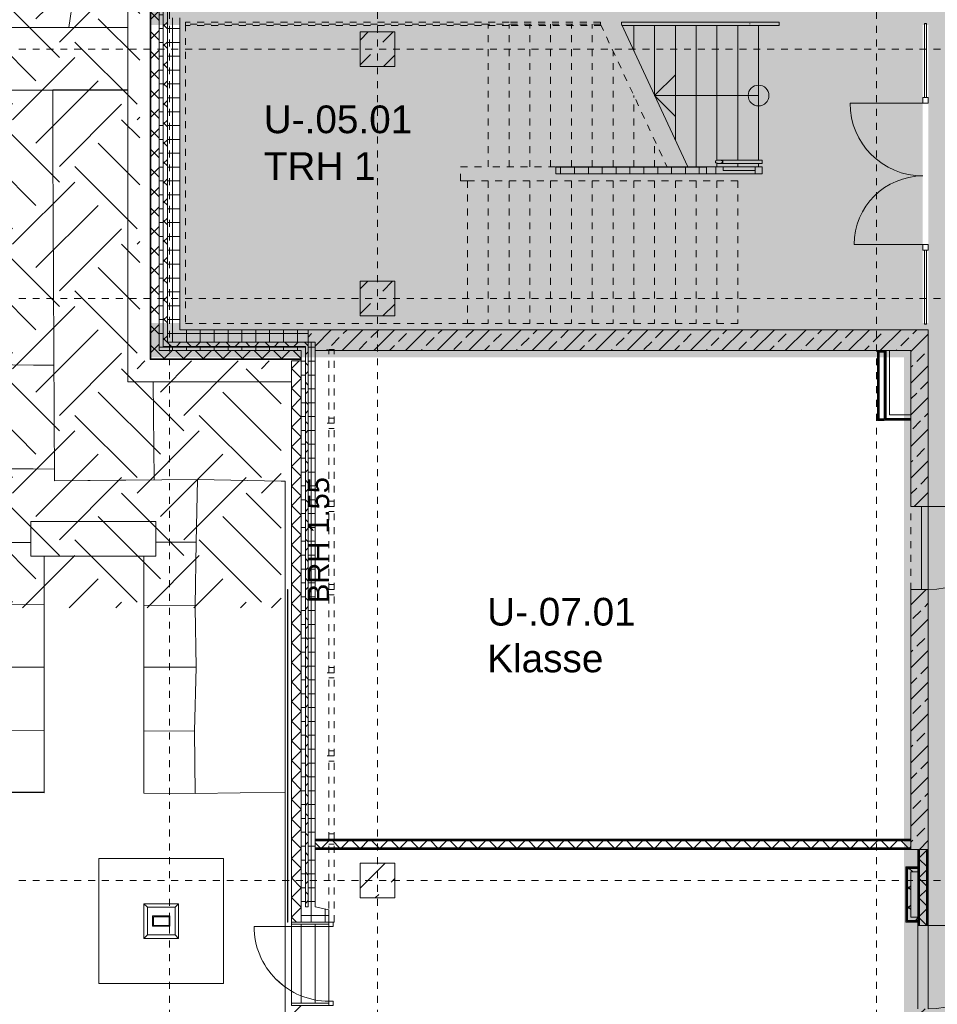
# Model space of a CAD drawing. Header units: metres. Extents: x 6 to 268, y -85 to 18.
# Tile 18 of 33: x 111 to 124, y -18 to -3. Entities that reach past the tile are written whole.
import ezdxf

# ---------------------------------------------------------------- set-up
doc = ezdxf.new("R2010")
doc.units = ezdxf.units.M
for name, pattern in [('Rasterlinie', [0.019, 0.01, -0.003, 0.003, -0.003]), ('Verdeckt', [0.003, 0.002, -0.001]), ('Über Schnittebene 1', [0.001, 0, -0.001])]:
    doc.linetypes.add(name, pattern=pattern)
for name, color, linetype, lineweight in [('A_Detailelemente', 7, 'Continuous', 9), ('A_Fassadenelemente', 7, 'Continuous', 9), ('A_Fundamente', 7, 'Continuous', 9), ('A_Geländer', 7, 'Continuous', 9), ('A_Geschossdecken', 7, 'Continuous', 9), ('A_Notizen', 7, 'Continuous', 9), ('A_Raster', 7, 'Continuous', 9), ('A_Räume_Beschriftung', 7, 'Continuous', 9), ('A_Skelettbau', 7, 'Continuous', 9), ('A_Tragwerksstützen', 7, 'Continuous', 9), ('A_Treppen', 7, 'Continuous', 9), ('A_Türen', 7, 'Continuous', 9), ('A_Wände', 7, 'Continuous', 9), ('A_Wände_Schraffur', 7, 'Continuous', 18), ('Pfeile AUF', 7, 'Continuous', 9)]:
    doc.layers.add(name, color=color, linetype=linetype, lineweight=lineweight)
for name, color, linetype, lineweight, true_color in [('A_Linien', 5, 'Continuous', 9, 0x0000ff), ('A_Linien_Verdeckt', 9, 'Verdeckt', 9, 0x808080), ('GSH_Gelaende_an_SH-TH-S-_dwg', 7, 'Continuous', 9, 0x767676), ('LA_Boeschung_Neu', 9, 'Continuous', 9, 0x808080), ('LA_G_Stufen', 9, 'Continuous', 9, 0x808080), ('LA_G_Stufen_Auflagen', 9, 'Continuous', 9, 0x808080)]:
    doc.layers.add(name, color=color, linetype=linetype, lineweight=lineweight, true_color=true_color)
doc.styles.add('Arial_2', font='arial.ttf', dxfattribs={"height": 0.3})
doc.styles.add('Arial_B', font='txt', dxfattribs={"height": 0.4})
pattern_1 = [(0, (95.50816, -2), (0, 0.2), []), (90, (95.50816, -2), (-0.2, 1e-17), [])]
pattern_2 = [(45, (95.50816, -2), (-0.1414214, 0.1414214), []), (135, (95.50816, -2), (-0.1414214, -0.1414214), [])]
pattern_3 = [(45, (95.50816, -2), (-0.35921, 0.35921), []), (45, (95.86716, -2), (-0.35921, 0.35921), [0.254, -0.254])]
pattern_4 = [(45, (95.50816, -2), (-0.2283955, 0.2283955), []), (45, (95.73616, -2), (-0.2283955, 0.2283955), [0.161, -0.081])]

# ---------------------------------------------------------------- blocks, each defined once
blk = doc.blocks.new('GSH_Gelaende_an_SH-TH-S-_dwg_Böschung18-6880964-BS_Uebersicht_U1_BRANDSCHUTZ')
at = {"layer": 'LA_Boeschung_Neu'}
for p, q in [((12.002, 1.539), (12.002, 0.403)), ((12.448, 0.403), (12.5, 1.491)), ((12.998, 1.443), (12.897, 0.403)), ((13.399, 0.403), (13.495, 1.395)), ((13.993, 1.347), (13.902, 0.403)), ((14.404, 0.403), (14.491, 1.298)), ((14.989, 1.25), (14.907, 0.403)), ((15.388, 0.403), (15.486, 1.202)), ((15.981, 1.13), (15.873, 0.403)), ((16.378, 0.403), (16.476, 1.057)), ((16.97, 0.983), (16.884, 0.403)), ((17.389, 0.403), (17.465, 0.91)), ((17.959, 0.836), (17.895, 0.403)), ((18.4, 0.403), (18.454, 0.763)), ((18.948, 0.69), (18.86, 0.096)), ((12.002, 0.403), (12.002, -3.582)), ((12.379, -1.046), (12.448, 0.403)), ((12.897, 0.403), (12.512, -3.582)), ((13.255, -1.094), (13.399, 0.403)), ((13.902, 0.403), (13.516, -3.582)), ((14.255, -1.142), (14.404, 0.403)), ((14.907, 0.403), (14.521, -3.582)), ((15.193, -1.196), (15.388, 0.403)), ((15.873, 0.403), (15.281, -3.582)), ((16.131, -1.263), (16.378, 0.403)), ((16.884, 0.403), (16.292, -3.582)), ((17.164, -1.115), (17.389, 0.403)), ((17.895, 0.403), (17.434, -2.697)), ((18.197, -0.967), (18.4, 0.403)), ((18.86, 0.096), (18.445, -2.697))]:
    blk.add_line(p, q, dxfattribs=at)
blk = doc.blocks.new('GSH_Gelaende_an_SH-TH-S-_dwg-3227141-BS_Uebersicht_U1_BRANDSCHUTZ')
at = {"layer": 'LA_Boeschung_Neu'}
for p, q in [((-24.327, -58.434), (-29.507, -58.434)), ((-29.507, -58.434), (-24.327, -58.434))]:
    blk.add_line(p, q, dxfattribs=at)
at = {"layer": 'LA_G_Stufen'}
for p, q in [((-24.327, -58.434), (-29.507, -58.434)), ((-29.507, -59.342), (-24.327, -59.342)), ((-23.927, -65.863), (-23.342, -65.861)), ((-27.79, -67.672), (-25.537, -67.668)), ((-24.097, -67.666), (-23.345, -67.665)), ((-27.797, -68.571), (-25.537, -68.581)), ((-24.097, -68.587), (-23.369, -68.59)), ((-23.356, -69.489), (-22.057, -69.471))]:
    blk.add_line(p, q, dxfattribs=at)
at = {"layer": 'LA_G_Stufen', "flags": 128}
for points in [[(-24.327, -59.334), (-25.413, -59.334), (-25.413, -60.214), (-25.389, -64.979), (-23.323, -64.958), (-22.117, -64.981)], [(-25.413, -59.336), (-25.413, -60.214), (-25.389, -64.979), (-23.95, -64.965), (-23.965, -63.548)], [(-25.537, -66.769), (-27.21, -66.763), (-27.204, -64.803), (-27.204, -63.287), (-27.233, -61.124), (-29.507, -61.113)], [(-27.202, -63.287), (-25.692, -63.307), (-25.397, -63.311)], [(-25.389, -64.808), (-25.695, -64.807), (-27.204, -64.803)], [(-26.311, -64.806), (-26.306, -65.868), (-25.727, -65.867)], [(-22.117, -64.981), (-22.057, -64.982), (-22.057, -69.471), (-22.057, -78.147), (-23.359, -78.159)], [(-23.323, -64.958), (-23.342, -65.861), (-23.355, -66.775)], [(-25.537, -66.067), (-25.537, -66.769), (-25.537, -66.809)], [(-24.097, -66.809), (-24.097, -66.773), (-24.097, -66.067)], [(-24.097, -66.773), (-23.355, -66.775), (-23.355, -66.809)], [(-25.537, -66.809), (-25.537, -67.668), (-25.537, -68.581), (-25.537, -69.481), (-27.805, -69.473), (-29.315, -69.463), (-29.88, -69.465), (-29.87, -73.939), (-29.883, -75.456), (-29.883, -77.437), (-27.934, -77.437), (-27.927, -75.474), (-23.358, -75.474), (-22.057, -75.467)], [(-23.355, -66.809), (-23.345, -67.665), (-23.369, -68.59), (-23.356, -69.489), (-24.097, -69.486), (-24.097, -68.587), (-24.097, -67.666), (-24.097, -66.809)]]:
    blk.add_lwpolyline(points, dxfattribs=at)
at = {"layer": 'LA_G_Stufen_Auflagen', "flags": 128}
blk.add_lwpolyline([(-25.537, -69.481), (-25.537, -68.581), (-27.797, -68.561), (-27.8, -69.473), (-25.537, -69.473)], dxfattribs=at)
blk.add_blockref('GSH_Gelaende_an_SH-TH-S-_dwg_Böschung18-6880964-BS_Uebersicht_U1_BRANDSCHUTZ', (-41.473, -54.852))
blk = doc.blocks.new('Fertigbeton-rechteckige Stütze mit Konsole - 500 x 500 - 1 Konsole_A_K_7_8-1081934-BS_Uebersicht_U1_BRANDSCHUTZ')
at = {"layer": 'A_Tragwerksstützen'}
h = blk.add_hatch(dxfattribs=at)
h.set_pattern_fill('FP_46', color=256, style=0, pattern_type=2)
h.set_pattern_definition([(45, (-20.756, 13.897), (-0.35921, 0.35921), []), (45, (-20.397, 13.897), (-0.35921, 0.35921), [0.254, -0.254])])
h.paths.add_polyline_path([(-0.25, -0.25), (0.25, -0.25), (0.25, 0.25), (-0.25, 0.25)], flags=0)
at = {"layer": 'A_Tragwerksstützen', "lineweight": 18}
for p, q in [((0.25, 0.25), (-0.25, 0.25)), ((-0.25, 0.25), (-0.25, -0.25)), ((0.25, -0.25), (0.25, 0.25)), ((-0.25, -0.25), (0.25, -0.25))]:
    blk.add_line(p, q, dxfattribs=at)
blk = doc.blocks.new('Systemelement - Verglasung-6938346-BS_Uebersicht_U1_BRANDSCHUTZ')
at = {"layer": 'A_Fassadenelemente'}
for p, q in [((0.535, 0.015), (-0.535, 0.015)), ((-0.535, 0.015), (-0.535, -0.015)), ((-0.535, -0.015), (0.535, -0.015))]:
    blk.add_line(p, q, dxfattribs=at)
blk = doc.blocks.new('Systemelement - Verglasung-V58-BS_Uebersicht_U1_BRANDSCHUTZ')
at = {"layer": 'A_Fassadenelemente'}
for p, q in [((0.535, 0.015), (-0.535, 0.015)), ((0.535, -0.015), (0.535, 0.015)), ((-0.535, -0.015), (0.535, -0.015))]:
    blk.add_line(p, q, dxfattribs=at)
blk = doc.blocks.new('GSH_Fassade_Tuer_2flg - I_Glass_Grau-6938370-BS_Uebersicht_U1_BRANDSCHUTZ')
at = {"layer": 'A_Türen'}
for p, q in [((-1.02, 0.04), (-1.1, 0.04)), ((-1.1, 0.04), (-1.1, -0.04)), ((-1.02, -0.04), (-1.02, 0.04)), ((1.1, 0.04), (1.02, 0.04)), ((1.02, 0.04), (1.02, -0.04)), ((1.1, -0.04), (1.1, 0.04)), ((-1.1, -0.04), (-1.02, -0.04)), ((-1.02, -0.04), (-1.02, -1.09)), ((1.02, -0.04), (1.1, -0.04)), ((1.02, -0.04), (1.02, -1.03))]:
    blk.add_line(p, q, dxfattribs=at)
for centre, radius, start, end in [((-1.02, -0.04), 1.05, 270, 360), ((1.02, -0.04), 0.99, 180, 270)]:
    blk.add_arc(centre, radius, start, end, dxfattribs=at)
blk = doc.blocks.new('GSH_Tuer_I_1flg_SZ - 1200x2200_Voll-4268565-BS_Uebersicht_U1_BRANDSCHUTZ')
at = {"layer": 'A_Türen', "linetype": 'Über Schnittebene 1'}
for p, q in [((-0.6, 0.111), (0.6, 0.111)), ((-0.6, -0.139), (0.6, -0.139))]:
    blk.add_line(p, q, dxfattribs=at)
at = {"layer": 'A_Türen'}
blk.add_line((0.6, -1.339), (0.6, -0.139), dxfattribs=at)
blk.add_arc((0.6, -0.139), 1.2, 180, 270, dxfattribs=at)
blk = doc.blocks.new('GSH_Tuer_I_1flg_SZ - 1200x2200_Voll-4268573-BS_Uebersicht_U1_BRANDSCHUTZ')
at = {"layer": 'A_Türen', "linetype": 'Über Schnittebene 1'}
for p, q in [((-0.6, 0.061), (0.6, 0.061)), ((-0.6, -0.089), (0.6, -0.089))]:
    blk.add_line(p, q, dxfattribs=at)
at = {"layer": 'A_Türen'}
blk.add_line((0.6, -1.289), (0.6, -0.089), dxfattribs=at)
blk.add_arc((0.6, -0.089), 1.2, 180, 270, dxfattribs=at)
blk = doc.blocks.new('Typ des oberen Holms - Oberer Geländerholm_Innen_-4953710-BS_Uebersicht_U1_BRANDSCHUTZ')
at = {"layer": 'A_Geländer'}
for p, q in [((25.747, -5.597), (25.641, -5.597)), ((25.641, -5.597), (25.641, -5.697)), ((25.747, -5.647), (25.747, -5.597)), ((26.206, -5.597), (25.747, -5.597)), ((26.206, -5.647), (25.747, -5.647)), ((26.206, -5.597), (26.206, -5.647)), ((26.206, -5.697), (26.206, -5.647)), ((25.641, -5.697), (26.206, -5.697))]:
    blk.add_line(p, q, dxfattribs=at)
blk = doc.blocks.new('Typ des oberen Holms - Oberer Geländerholm_Innen_-V63-BS_Uebersicht_U1_BRANDSCHUTZ')
at = {"layer": 'A_Geländer'}
blk.add_line((25.641, -5.697), (25.641, -5.597), dxfattribs=at)
blk = doc.blocks.new('Typ des oberen Holms - Oberer Geländerholm_Innen_-4956439-BS_Uebersicht_U1_BRANDSCHUTZ')
at = {"layer": 'A_Geländer', "flags": 128}
blk.add_lwpolyline([(26.13, -3.537), (26.131, -3.532), (26.13, -3.527)], dxfattribs=at)
blk = doc.blocks.new('Typ des oberen Holms - Oberer Geländerholm_Innen_-V65-BS_Uebersicht_U1_BRANDSCHUTZ')
at = {"layer": 'A_Geländer', "linetype": 'Verdeckt'}
for p, q in [((17.986, -3.557), (17.986, -3.507)), ((22.656, -3.507), (17.986, -3.507)), ((23.976, -3.507), (22.656, -3.507)), ((23.976, -3.507), (23.976, -3.537)), ((23.976, -3.537), (23.985, -3.557)), ((22.656, -3.557), (17.986, -3.557)), ((23.985, -3.557), (22.656, -3.557))]:
    blk.add_line(p, q, dxfattribs=at)
at = {"layer": 'A_Geländer'}
for p, q in [((24.276, -3.507), (24.276, -3.537)), ((26.556, -3.507), (24.276, -3.507)), ((24.276, -3.537), (24.285, -3.557)), ((26.556, -3.557), (26.556, -3.507)), ((26.556, -3.557), (24.285, -3.557))]:
    blk.add_line(p, q, dxfattribs=at)
blk = doc.blocks.new('Handlauftyp - Handlauf_Innen_-5239381-BS_Uebersicht_U1_BRANDSCHUTZ')
at = {"layer": 'A_Geländer'}
for p, q in [((26.2, -5.497), (25.686, -5.497)), ((26.306, -5.497), (26.205, -5.497)), ((25.686, -5.547), (26.2, -5.547)), ((26.205, -5.547), (26.306, -5.547))]:
    blk.add_line(p, q, dxfattribs=at)
at = {"layer": 'A_Geländer', "flags": 128}
for points in [[(25.686, -5.497), (25.676, -5.497), (25.666, -5.499), (25.657, -5.501), (25.649, -5.504), (25.642, -5.508), (25.637, -5.512), (25.634, -5.517), (25.633, -5.522), (25.634, -5.527), (25.637, -5.532), (25.642, -5.536), (25.649, -5.54), (25.657, -5.543), (25.666, -5.545), (25.676, -5.546), (25.686, -5.547)], [(25.686, -5.547), (25.696, -5.546), (25.706, -5.545), (25.715, -5.543), (25.723, -5.54), (25.73, -5.536), (25.735, -5.532), (25.738, -5.527), (25.739, -5.522), (25.738, -5.517), (25.735, -5.512), (25.73, -5.508), (25.723, -5.504), (25.715, -5.501), (25.706, -5.499), (25.696, -5.497), (25.686, -5.497)]]:
    blk.add_lwpolyline(points, dxfattribs=at)
blk = doc.blocks.new('Handlauftyp - Handlauf_Innen_-V71-BS_Uebersicht_U1_BRANDSCHUTZ')
at = {"layer": 'A_Geländer'}
for p, q in [((25.739, -5.521), (25.739, -5.497)), ((26.206, -5.497), (25.739, -5.497)), ((25.739, -5.527), (25.739, -5.523)), ((25.739, -5.547), (25.739, -5.527)), ((26.306, -5.497), (26.206, -5.497)), ((26.306, -5.547), (26.306, -5.497)), ((26.206, -5.547), (25.739, -5.547)), ((26.306, -5.547), (26.206, -5.547))]:
    blk.add_line(p, q, dxfattribs=at)
blk = doc.blocks.new('RHS Stütze _EN 10210-2_ - RHS 250 x 150 x 12_5-6597762-BS_Uebersicht_U1_BRANDSCHUTZ')
at = {"layer": 'A_Tragwerksstützen'}
h = blk.add_hatch(dxfattribs=at)
h.set_pattern_fill('FP_91', color=256, style=0, pattern_type=2)
h.set_pattern_definition([(135, (-14.48, -17.636), (-0.502753, -0.502753), []), (135, (-15.242, -17.636), (-0.502753, -0.502753), [])])
h.paths.add_polyline_path([(0.075, 0.125), (-0.075, 0.125), (-0.075, -0.125), (0.075, -0.125)], flags=0)
h.paths.add_polyline_path([(0.0625, 0.1125), (0.0625, -0.1125), (-0.0625, -0.1125), (-0.0625, 0.1125)], flags=0)
for p, q in [((0.075, 0.125), (-0.075, 0.125)), ((-0.075, 0.125), (-0.075, -0.125)), ((-0.0625, -0.1125), (-0.0625, 0.1125)), ((-0.0625, 0.1125), (0.0625, 0.1125)), ((0.0625, 0.1125), (0.0625, -0.1125)), ((0.075, -0.125), (0.075, 0.125)), ((-0.075, -0.125), (0.075, -0.125)), ((0.0625, -0.1125), (-0.0625, -0.1125))]:
    blk.add_line(p, q, dxfattribs=at)
blk = doc.blocks.new('Metal_Verkleidung - Metal_Verkleidung-6154593-BS_Uebersicht_U1_BRANDSCHUTZ')
at = {"layer": 'A_Wände', "lineweight": 18}
for p, q in [((20.056, -16.497), (19.516, -16.497)), ((19.516, -16.497), (19.516, -16.527)), ((19.516, -16.527), (20.056, -16.527)), ((20.056, -17.667), (19.516, -17.667)), ((19.516, -17.667), (19.516, -17.697)), ((19.516, -17.697), (20.056, -17.697))]:
    blk.add_line(p, q, dxfattribs=at)
blk = doc.blocks.new('GSH_Koecherfundamente_ohneFundamentplatte - 180_180_50-106 cm-6597765-BS_Uebersicht_U1_BRANDSCHUTZ')
at = {"layer": 'A_Fundamente'}
for p, q in [((0.9, 0.9), (-0.9, 0.9)), ((-0.9, 0.9), (-0.9, -0.9)), ((0.9, -0.9), (0.9, 0.9)), ((-0.25, 0.25), (0.25, 0.25)), ((-0.25, -0.25), (-0.25, 0.25)), ((-0.25, 0.25), (-0.2, 0.2)), ((0.2, 0.2), (-0.2, 0.2)), ((-0.2, 0.2), (-0.2, -0.2)), ((0.2, 0.2), (0.25, 0.25)), ((0.2, -0.2), (0.2, 0.2)), ((0.25, 0.25), (0.25, -0.25)), ((-0.25, -0.25), (-0.2, -0.2)), ((0.25, -0.25), (-0.25, -0.25)), ((-0.2, -0.2), (0.2, -0.2)), ((0.25, -0.25), (0.2, -0.2)), ((-0.9, -0.9), (0.9, -0.9))]:
    blk.add_line(p, q, dxfattribs=at)
blk = doc.blocks.new('GSH_Fassade_Tuer_1flg - A_Glass_Blau_Eingang-6797410-BS_Uebersicht_U1_BRANDSCHUTZ')
at = {"layer": 'A_Türen'}
for p, q in [((0.54, 0.015), (0.54, 1.095)), ((-0.6, 0.015), (-0.54, 0.015)), ((-0.6, -0.045), (-0.6, 0.015)), ((-0.54, 0.015), (-0.54, -0.045)), ((0.54, 0.015), (0.6, 0.015)), ((0.54, -0.045), (0.54, 0.015)), ((0.6, 0.015), (0.6, -0.045)), ((-0.54, -0.045), (-0.6, -0.045)), ((0.6, -0.045), (0.54, -0.045))]:
    blk.add_line(p, q, dxfattribs=at)
blk.add_arc((0.54, 0.015), 1.08, 90, 180, dxfattribs=at)
blk = doc.blocks.new('IPRO_Streifenfundament - IPRO_Streifenfundament-6281014-BS_Uebersicht_U1_BRANDSCHUTZ')
at = {"layer": 'A_Fundamente'}
for p, q in [((0.65, 0), (0.15, 0)), ((0.15, 0), (0.15, -1.8)), ((0.65, -1.8), (0.65, 0)), ((0.15, -1.8), (0.65, -1.8))]:
    blk.add_line(p, q, dxfattribs=at)
blk = doc.blocks.new('Systemelement - GSH_Fassadenelement_132-132-132-6719588-BS_Uebersicht_U1_BRANDSCHUTZ')
at = {"layer": 'A_Fassadenelemente'}
for p, q in [((0.6, -0.052), (-0.6, -0.052)), ((-0.6, -0.052), (-0.6, -0.06)), ((-0.6, -0.06), (0.6, -0.06)), ((0.6, -0.06), (0.6, -0.052))]:
    blk.add_line(p, q, dxfattribs=at)

msp = doc.modelspace()

# ---------------------------------------------------------------- hatches: boundary and pattern name
at = {"layer": 'A_Detailelemente', "true_color": 0xc9c9c9}
h = msp.add_hatch(dxfattribs=at)
h.set_pattern_fill('FP_94', color=9, style=0, pattern_type=2)
h.set_pattern_definition([(45, (95.5082, -2), (0, 1.79605), [1.27, -1.27]), (45, (95.1712, -1.663), (0, 1.79605), [1.27, -1.27]), (45, (94.8342, -1.326), (0, 1.79605), [1.27, -1.27]), (135, (94.8342, -1.102), (-1.79605, 1e-16), [1.27, -1.27]), (135, (95.1712, -0.765), (-1.79605, 1e-16), [1.27, -1.27]), (135, (95.5082, -0.428), (-1.79605, 1e-16), [1.27, -1.27])])
h.paths.add_polyline_path([(114.874, -11.958), (114.874, -8.397), (112.834, -8.397), (112.834, -3.017), (115.034, -3.017), (115.034, -3.147), (115.964, -3.147), (115.964, -2.647), (116.264, -2.647), (116.264, -3.147), (118.839, -3.147), (113.955, 0.401), (107.484, 0.401), (107.484, -11.958), (110.958, -11.958)], flags=0)
at = {"layer": 'A_Detailelemente', "true_color": 0xebdb14}
msp.add_hatch(color=40, dxfattribs=at).paths.add_polyline_path([(179.449, -3.547), (180.734, -3.547), (180.734, -3.047), (112.994, -3.047), (112.994, -3.547), (177.087, -3.547)], flags=0)
at = {"layer": 'A_Detailelemente', "true_color": 0x499c4b}
msp.add_hatch(color=95, dxfattribs=at).paths.add_polyline_path([(123.864, -7.947), (124.134, -7.947), (124.134, -3.447), (113.414, -3.447), (113.414, -7.947), (122.766, -7.947)], flags=0)
at = {"layer": 'A_Detailelemente', "true_color": 0xc2e2c4}
msp.add_hatch(color=254, dxfattribs=at).paths.add_polyline_path([(168.821, -32.167), (169.515, -32.167), (169.515, -3.447), (124.214, -3.447), (124.214, -32.167), (127.514, -32.167), (127.514, -7.947), (144.539, -7.947), (144.539, -23.692), (149.189, -23.692), (149.189, -7.947), (166.214, -7.947), (166.214, -32.167), (167.828, -32.167)], flags=0)
at = {"layer": 'A_Detailelemente', "true_color": 0xf77448}
msp.add_hatch(color=23, dxfattribs=at).paths.add_polyline_path([(123.322, -6.555), (123.415, -6.544), (123.506, -6.52), (123.594, -6.486), (123.676, -6.44), (123.752, -6.385), (123.821, -6.32), (123.881, -6.248), (123.932, -6.168), (123.972, -6.083), (124.001, -5.993), (124.018, -5.901), (124.024, -5.807), (124.018, -5.713), (124.001, -5.62), (123.972, -5.531), (123.932, -5.446), (123.881, -5.366), (123.821, -5.294), (123.752, -5.229), (123.676, -5.174), (123.594, -5.128), (123.506, -5.094), (123.415, -5.07), (123.322, -5.058), (123.227, -5.058), (123.134, -5.07), (123.043, -5.094), (122.955, -5.128), (122.873, -5.174), (122.796, -5.229), (122.728, -5.294), (122.668, -5.366), (122.617, -5.446), (122.575, -5.537), (122.548, -5.62), (122.53, -5.713), (122.524, -5.807), (122.53, -5.901), (122.548, -5.993), (122.577, -6.083), (122.617, -6.168), (122.671, -6.252), (122.728, -6.32), (122.796, -6.385), (122.873, -6.44), (122.955, -6.486), (123.043, -6.52), (123.134, -6.544), (123.227, -6.555)], flags=0)
at = {"layer": 'A_Detailelemente', "true_color": 0xebdb14}
h = msp.add_hatch(color=40, dxfattribs=at)
h.paths.add_polyline_path([(124.314, -33.447), (124.314, -7.847), (112.994, -7.847), (112.994, -8.347), (123.864, -8.347), (123.864, -31.947), (115.064, -31.947), (115.064, -33.447), (122.766, -33.447)], flags=0)
h.paths.add_polyline_path([(123.864, -33.047), (115.464, -33.047), (115.464, -32.247), (123.864, -32.247), (123.864, -32.674)], flags=0)
at = {"layer": 'A_Tragwerksstützen'}
h = msp.add_hatch(dxfattribs=at)
h.set_pattern_fill('FP_28', color=256, style=0, pattern_type=2)
h.set_pattern_definition(pattern_3)
h.paths.add_polyline_path([(116.019, -4.147), (116.509, -4.147), (116.514, -4.142), (116.514, -3.652), (116.509, -3.647), (116.019, -3.647), (116.014, -3.652), (116.014, -4.142)], flags=0)
h = msp.add_hatch(dxfattribs=at)
h.set_pattern_fill('FP_28', color=256, style=0, pattern_type=2)
h.set_pattern_definition(pattern_3)
h.paths.add_polyline_path([(116.509, -7.747), (116.514, -7.742), (116.514, -7.252), (116.509, -7.247), (116.019, -7.247), (116.014, -7.252), (116.014, -7.742), (116.019, -7.747)], flags=0)
at = {"layer": 'A_Wände_Schraffur', "lineweight": 9}
h = msp.add_hatch(dxfattribs=at)
h.set_pattern_fill('FP_4', color=256, style=0, pattern_type=2)
h.set_pattern_definition(pattern_2)
h.paths.add_polyline_path([(113.114, -8.367), (113.114, -3.147), (112.994, -3.147), (112.994, -8.367)], flags=0)
h = msp.add_hatch(dxfattribs=at)
h.set_pattern_fill('FP_3', color=256, style=0, pattern_type=2)
h.set_pattern_definition(pattern_1)
h.paths.add_polyline_path([(113.114, -8.247), (113.174, -8.247), (113.174, -3.207), (113.114, -3.207), (113.114, -7.853)], flags=0)
h = msp.add_hatch(dxfattribs=at)
h.set_pattern_fill('FP_4', color=256, style=0, pattern_type=2)
h.set_pattern_definition(pattern_2)
h.paths.add_polyline_path([(113.174, -8.187), (113.234, -8.187), (113.234, -3.267), (113.174, -3.267), (113.174, -7.856)], flags=0)
h = msp.add_hatch(dxfattribs=at)
h.set_pattern_fill('FP_3', color=256, style=0, pattern_type=2)
h.set_pattern_definition(pattern_1)
h.paths.add_polyline_path([(113.319, -8.127), (113.414, -8.127), (113.414, -3.447), (113.234, -3.447), (113.234, -8.127)], flags=0)
h = msp.add_hatch(dxfattribs=at)
h.set_pattern_fill('FP_3', color=256, style=0, pattern_type=2)
h.set_pattern_definition(pattern_1)
h.paths.add_polyline_path([(118.841, -5.697), (121.014, -5.697), (121.014, -5.597), (118.841, -5.597)], flags=0)
h = msp.add_hatch(dxfattribs=at)
h.set_pattern_fill('FP_3', color=256, style=0, pattern_type=2)
h.set_pattern_definition(pattern_1)
h.paths.add_polyline_path([(113.414, -8.127), (115.264, -8.127), (115.264, -7.947), (113.414, -7.947)], flags=0)
h = msp.add_hatch(dxfattribs=at)
h.set_pattern_fill('FP_2', color=256, style=0, pattern_type=2)
h.set_pattern_definition(pattern_4)
h.paths.add_polyline_path([(123.604, -8.247), (124.214, -8.247), (124.214, -7.947), (115.264, -7.947), (115.264, -8.127), (115.364, -8.127), (115.364, -8.247), (123.592, -8.247)], flags=0)
h = msp.add_hatch(dxfattribs=at)
h.set_pattern_fill('FP_3', color=256, style=0, pattern_type=2)
h.set_pattern_definition(pattern_1)
h.paths.add_polyline_path([(115.164, -8.247), (115.224, -8.247), (115.224, -8.187), (113.174, -8.187), (113.174, -8.247), (113.414, -8.247)], flags=0)
h = msp.add_hatch(dxfattribs=at)
h.set_pattern_fill('FP_4', color=256, style=0, pattern_type=2)
h.set_pattern_definition(pattern_2)
h.paths.add_polyline_path([(115.264, -8.187), (115.264, -8.127), (113.234, -8.127), (113.234, -8.187), (115.224, -8.187)], flags=0)
h = msp.add_hatch(dxfattribs=at)
h.set_pattern_fill('FP_4', color=256, style=0, pattern_type=2)
h.set_pattern_definition(pattern_2)
h.paths.add_polyline_path([(115.264, -18.097), (115.264, -17.917), (115.224, -17.917), (115.224, -18.097)], flags=0)
h.paths.add_polyline_path([(115.264, -16.277), (115.264, -8.187), (115.224, -8.187), (115.224, -16.277)], flags=0)
h = msp.add_hatch(dxfattribs=at)
h.set_pattern_fill('FP_3', color=256, style=0, pattern_type=2)
h.set_pattern_definition(pattern_1)
h.paths.add_polyline_path([(115.264, -18.097), (115.364, -18.097), (115.364, -17.917), (115.264, -17.917)], flags=0)
h.paths.add_polyline_path([(115.364, -16.277), (115.364, -8.127), (115.264, -8.127), (115.264, -16.277)], flags=0)
h = msp.add_hatch(dxfattribs=at)
h.set_pattern_fill('FP_4', color=256, style=0, pattern_type=2)
h.set_pattern_definition(pattern_2)
h.paths.add_polyline_path([(115.164, -8.367), (115.164, -8.247), (113.114, -8.247), (113.114, -8.367), (113.319, -8.367)], flags=0)
h = msp.add_hatch(dxfattribs=at)
h.set_pattern_fill('FP_3', color=256, style=0, pattern_type=2)
h.set_pattern_definition(pattern_1)
h.paths.add_polyline_path([(115.224, -18.097), (115.224, -17.917), (115.164, -17.917), (115.164, -18.097)], flags=0)
h.paths.add_polyline_path([(115.164, -16.277), (115.224, -16.277), (115.224, -8.247), (115.164, -8.247), (115.164, -15.535)], flags=0)
h = msp.add_hatch(dxfattribs=at)
h.set_pattern_fill('FP_2', color=256, style=0, pattern_type=2)
h.set_pattern_definition(pattern_4)
h.paths.add_polyline_path([(124.172, -15.447), (124.214, -15.447), (124.214, -11.697), (123.964, -11.697), (123.964, -15.447)], flags=0)
h.paths.add_polyline_path([(124.214, -10.497), (124.214, -8.247), (123.964, -8.247), (123.964, -10.497)], flags=0)
h = msp.add_hatch(dxfattribs=at)
h.set_pattern_fill('FP_4', color=256, style=0, pattern_type=2)
h.set_pattern_definition(pattern_2)
h.paths.add_polyline_path([(115.024, -31.357), (115.164, -31.357), (115.164, -17.697), (115.024, -17.697), (115.024, -31.353)], flags=0)
h.paths.add_polyline_path([(115.164, -16.497), (115.164, -8.397), (115.024, -8.397), (115.024, -16.497)], flags=0)
h = msp.add_hatch(dxfattribs=at)
h.set_pattern_fill('FP_4', color=256, style=0, pattern_type=2)
h.set_pattern_definition(pattern_2)
h.paths.add_polyline_path([(123.864, -15.422), (123.964, -15.422), (123.964, -15.322), (115.364, -15.322), (115.364, -15.422), (122.766, -15.422)], flags=0)
h = msp.add_hatch(dxfattribs=at)
h.set_pattern_fill('FP_4', color=256, style=0, pattern_type=2)
h.set_pattern_definition(pattern_2)
h.paths.add_polyline_path([(124.189, -23.697), (124.189, -20.097), (124.089, -20.097), (124.089, -23.697)], flags=0)
h.paths.add_polyline_path([(124.089, -18.897), (124.189, -18.897), (124.189, -17.747), (124.089, -17.747)], flags=0)
h.paths.add_polyline_path([(124.089, -16.547), (124.189, -16.547), (124.189, -15.447), (124.089, -15.447), (124.089, -16.249)], flags=0)
h = msp.add_hatch(dxfattribs=at)
h.set_pattern_fill('FP_4', color=256, style=0, pattern_type=2)
h.set_pattern_definition(pattern_2)
h.paths.add_polyline_path([(123.964, -16.472), (124.064, -16.472), (124.064, -16.422), (123.964, -16.422), (123.964, -15.772), (124.064, -15.772), (124.064, -15.722), (123.914, -15.722), (123.914, -16.472), (123.947, -16.472)], flags=0)
h = msp.add_hatch(dxfattribs=at)
h.set_pattern_fill('FP_3', color=256, style=0, pattern_type=2)
h.set_pattern_definition(pattern_1)
h.paths.add_polyline_path([(115.164, -16.497), (115.564, -16.497), (115.564, -16.317), (115.364, -16.277), (115.164, -16.277)], flags=0)

# ---------------------------------------------------------------- linework, layer by layer
at = {"layer": 'A_Geschossdecken'}
for p, q in [((124.114, -11.697), (124.114, -10.497)), ((124.214, -11.697), (124.214, -10.497)), ((115.364, -16.527), (115.364, -17.667)), ((124.064, -17.747), (124.064, -16.547)), ((124.214, -17.747), (124.214, -16.547))]:
    msp.add_line(p, q, dxfattribs=at)
at = {"layer": 'A_Linien'}
for p, q in [((114.484, -16.557), (115.564, -16.557)), ((115.564, -16.557), (115.564, -17.697)), ((114.811, -17.331), (114.934, -17.434))]:
    msp.add_line(p, q, dxfattribs=at)
at = {"layer": 'A_Linien_Verdeckt'}
for p, q in [((115.639, -8.232), (115.564, -8.232)), ((115.564, -16.497), (115.564, -8.232)), ((115.639, -16.497), (115.639, -8.232)), ((115.639, -9.222), (115.564, -9.222)), ((115.639, -9.297), (115.489, -9.297)), ((115.639, -9.372), (115.564, -9.372)), ((115.639, -10.497), (115.489, -10.497)), ((115.639, -10.422), (115.564, -10.422)), ((115.639, -10.572), (115.564, -10.572)), ((115.639, -11.622), (115.564, -11.622)), ((115.639, -11.697), (115.489, -11.697)), ((115.639, -11.772), (115.564, -11.772)), ((115.639, -12.897), (115.489, -12.897)), ((115.639, -12.822), (115.564, -12.822)), ((115.639, -12.972), (115.564, -12.972)), ((115.639, -14.022), (115.564, -14.022)), ((115.639, -14.097), (115.489, -14.097)), ((115.639, -14.172), (115.564, -14.172)), ((115.639, -15.297), (115.489, -15.297)), ((115.639, -15.297), (115.489, -15.297)), ((115.639, -15.297), (115.489, -15.297)), ((115.639, -15.222), (115.564, -15.222)), ((115.639, -15.222), (115.564, -15.222)), ((115.639, -15.372), (115.564, -15.372)), ((115.639, -15.372), (115.564, -15.372)), ((115.564, -16.497), (115.639, -16.497))]:
    msp.add_line(p, q, dxfattribs=at)
at = {"layer": 'A_Raster', "linetype": 'Rasterlinie'}
for p, q in [((113.264, -66.66), (113.264, 16.72)), ((116.264, -66.66), (116.264, 16.72)), ((123.464, -66.66), (123.464, 16.72)), ((102.089, -3.897), (186.88, -3.897)), ((102.089, -7.497), (186.88, -7.497)), ((102.089, -15.897), (186.88, -15.897))]:
    msp.add_line(p, q, dxfattribs=at)
at = {"layer": 'A_Skelettbau'}
for p, q in [((112.664, -3.147), (112.664, -4.347)), ((112.664, -4.347), (112.664, -7.497)), ((112.664, -7.497), (112.664, -8.697)), ((112.664, -8.697), (114.874, -8.697)), ((114.874, -8.697), (115.024, -8.697))]:
    msp.add_line(p, q, dxfattribs=at)
at = {"layer": 'A_Tragwerksstützen', "lineweight": 18}
for p, q in [((116.019, -3.647), (116.014, -3.652)), ((116.014, -3.652), (116.014, -4.142)), ((116.509, -3.647), (116.019, -3.647)), ((116.514, -3.652), (116.509, -3.647)), ((116.514, -4.142), (116.514, -3.652)), ((116.014, -4.142), (116.019, -4.147)), ((116.019, -4.147), (116.509, -4.147)), ((116.509, -4.147), (116.514, -4.142)), ((116.019, -7.247), (116.014, -7.252)), ((116.509, -7.247), (116.019, -7.247)), ((116.514, -7.252), (116.509, -7.247)), ((116.014, -7.252), (116.014, -7.742)), ((116.514, -7.742), (116.514, -7.252)), ((116.014, -7.742), (116.019, -7.747)), ((116.019, -7.747), (116.509, -7.747)), ((116.509, -7.747), (116.514, -7.742))]:
    msp.add_line(p, q, dxfattribs=at)
at = {"layer": 'A_Treppen', "linetype": 'Verdeckt'}
for p, q in [((113.494, -3.537), (113.494, -7.857)), ((117.864, -3.537), (113.494, -3.537)), ((117.864, -5.597), (117.864, -3.537)), ((119.484, -3.537), (117.864, -3.537)), ((118.164, -5.597), (118.164, -3.537)), ((118.164, -5.597), (118.164, -3.537)), ((118.464, -5.597), (118.464, -3.537)), ((118.464, -5.597), (118.464, -3.537)), ((118.764, -5.597), (118.764, -3.537)), ((118.764, -5.597), (118.764, -3.537)), ((119.064, -5.597), (119.064, -3.537)), ((119.064, -5.597), (119.064, -3.537)), ((119.364, -5.597), (119.364, -3.537)), ((119.364, -5.597), (119.364, -3.537)), ((119.484, -3.537), (120.444, -5.597)), ((119.964, -3.924), (119.964, -3.557)), ((120.264, -4.567), (120.264, -3.557)), ((120.564, -5.21), (120.564, -3.557)), ((120.864, -5.597), (120.864, -3.557)), ((121.164, -5.501), (121.164, -3.557)), ((121.464, -5.497), (121.464, -3.557)), ((121.764, -5.497), (121.764, -3.557)), ((119.664, -5.597), (119.664, -3.924)), ((119.664, -5.597), (119.664, -3.924)), ((119.964, -5.597), (119.964, -4.567)), ((119.964, -5.597), (119.964, -4.567)), ((120.264, -5.597), (120.264, -5.21)), ((120.264, -5.597), (120.264, -5.21)), ((117.464, -5.597), (117.864, -5.597)), ((117.464, -5.797), (117.464, -5.597)), ((120.031, -5.597), (117.864, -5.597)), ((121.164, -5.597), (121.164, -5.543)), ((121.464, -5.597), (121.464, -5.547)), ((121.764, -5.597), (121.764, -5.547)), ((117.564, -5.797), (117.464, -5.797)), ((117.564, -5.797), (117.564, -7.857)), ((117.564, -5.797), (121.464, -5.797)), ((117.564, -5.797), (117.564, -7.857)), ((117.864, -5.797), (117.864, -7.857)), ((117.864, -5.797), (117.864, -7.857)), ((118.164, -5.797), (118.164, -7.857)), ((118.164, -5.797), (118.164, -7.857)), ((118.464, -5.797), (118.464, -7.857)), ((118.464, -5.797), (118.464, -7.857)), ((118.764, -5.797), (118.764, -7.857)), ((118.764, -5.797), (118.764, -7.857)), ((119.064, -5.797), (119.064, -7.857)), ((119.064, -5.797), (119.064, -7.857)), ((119.364, -5.797), (119.364, -7.857)), ((119.364, -5.797), (119.364, -7.857)), ((119.664, -5.797), (119.664, -7.857)), ((119.664, -5.797), (119.664, -7.857)), ((119.964, -5.797), (119.964, -7.857)), ((119.964, -5.797), (119.964, -7.857)), ((120.264, -5.797), (120.264, -7.857)), ((120.264, -5.797), (120.264, -7.857)), ((120.564, -5.797), (120.564, -7.857)), ((120.564, -5.797), (120.564, -7.857)), ((120.864, -5.797), (120.864, -7.857)), ((120.864, -5.797), (120.864, -7.857)), ((121.164, -5.797), (121.164, -7.857)), ((121.164, -5.797), (121.164, -7.857)), ((121.464, -5.797), (121.464, -7.857)), ((113.494, -7.857), (117.564, -7.857)), ((117.564, -7.857), (121.464, -7.857))]:
    msp.add_line(p, q, dxfattribs=at)
at = {"layer": 'A_Treppen'}
for p, q in [((119.789, -3.537), (119.784, -3.537)), ((119.784, -3.537), (120.744, -5.597)), ((119.964, -3.924), (119.964, -3.557)), ((120.264, -4.567), (120.264, -3.557)), ((120.564, -5.21), (120.564, -3.557)), ((120.864, -5.597), (120.864, -3.557)), ((121.164, -5.501), (121.164, -3.557)), ((121.464, -5.497), (121.464, -3.557)), ((121.764, -5.497), (121.764, -3.557)), ((121.164, -5.597), (121.164, -5.543)), ((121.464, -5.597), (121.464, -5.547)), ((121.764, -5.597), (121.764, -5.547))]:
    msp.add_line(p, q, dxfattribs=at)
at = {"layer": 'A_Wände', "lineweight": 18}
for p, q in [((112.984, -3.017), (112.984, -8.377)), ((113.414, -7.947), (113.414, -3.447)), ((121.014, -5.597), (118.841, -5.597)), ((118.841, -5.597), (118.841, -5.697)), ((121.014, -5.697), (121.014, -5.597)), ((118.841, -5.697), (121.014, -5.697)), ((124.214, -7.947), (113.414, -7.947)), ((124.214, -10.497), (124.214, -7.947)), ((112.984, -8.377), (115.164, -8.377)), ((113.114, -8.247), (115.164, -8.247)), ((115.164, -16.497), (115.164, -8.247)), ((115.364, -15.297), (115.364, -8.247)), ((123.579, -8.247), (115.364, -8.247)), ((123.479, -8.247), (123.479, -9.257)), ((123.579, -9.257), (123.579, -8.247)), ((123.654, -8.247), (123.964, -8.247)), ((123.654, -9.177), (123.654, -8.247)), ((123.964, -8.247), (123.964, -9.177)), ((115.024, -16.497), (115.024, -8.397)), ((115.024, -8.397), (115.164, -8.397)), ((123.964, -9.177), (123.654, -9.177)), ((123.479, -9.257), (123.579, -9.257)), ((123.579, -9.252), (123.964, -9.252)), ((123.964, -9.252), (123.964, -10.497)), ((123.964, -10.497), (124.214, -10.497)), ((124.214, -11.697), (123.964, -11.697)), ((123.964, -15.447), (123.964, -11.697)), ((124.214, -16.547), (124.214, -11.697)), ((123.964, -15.297), (115.364, -15.297)), ((115.364, -16.277), (115.364, -15.447)), ((124.214, -15.447), (115.364, -15.447)), ((124.064, -15.447), (124.064, -16.547)), ((123.889, -15.697), (123.889, -16.497)), ((124.064, -15.697), (123.889, -15.697)), ((115.564, -16.317), (115.364, -16.277)), ((115.564, -16.497), (115.564, -16.317)), ((115.024, -16.497), (115.564, -16.497)), ((123.889, -16.497), (124.064, -16.497)), ((124.064, -16.547), (124.214, -16.547))]:
    msp.add_line(p, q, dxfattribs=at)
at = {"layer": 'A_Wände'}
for p, q in [((112.994, -8.367), (112.994, -3.027)), ((113.114, -8.247), (113.114, -3.207)), ((113.174, -8.187), (113.174, -3.207)), ((113.234, -8.127), (113.234, -3.267)), ((121.014, -5.597), (121.149, -5.597)), ((121.714, -5.597), (121.814, -5.597)), ((121.814, -5.597), (121.814, -5.697)), ((121.149, -5.697), (121.014, -5.697)), ((121.814, -5.697), (121.714, -5.697)), ((115.264, -16.277), (115.264, -7.947)), ((115.224, -8.187), (113.174, -8.187)), ((115.364, -8.127), (113.234, -8.127)), ((115.224, -16.277), (115.224, -8.187)), ((115.364, -8.127), (115.364, -8.247)), ((115.164, -8.367), (112.994, -8.367)), ((123.492, -9.244), (123.492, -8.259)), ((123.579, -8.259), (123.492, -8.259)), ((123.504, -9.232), (123.504, -8.272)), ((123.579, -8.272), (123.504, -8.272)), ((123.654, -8.247), (123.579, -8.247)), ((123.592, -8.247), (123.592, -9.239)), ((123.604, -8.247), (123.604, -9.227)), ((123.504, -9.232), (123.579, -9.232)), ((123.604, -9.227), (123.964, -9.227)), ((123.964, -9.252), (123.964, -9.177)), ((123.492, -9.244), (123.579, -9.244)), ((123.592, -9.239), (123.964, -9.239)), ((115.364, -15.297), (115.364, -15.447)), ((123.964, -15.309), (115.364, -15.309)), ((123.964, -15.322), (115.364, -15.322)), ((123.964, -15.422), (115.364, -15.422)), ((123.964, -15.434), (115.364, -15.434)), ((124.077, -16.547), (124.077, -15.447)), ((124.089, -16.547), (124.089, -15.447)), ((124.189, -16.547), (124.189, -15.447)), ((124.202, -16.547), (124.202, -15.447)), ((123.902, -16.484), (123.902, -15.709)), ((124.064, -15.709), (123.902, -15.709)), ((124.064, -15.722), (123.914, -15.722)), ((123.914, -16.472), (123.914, -15.722)), ((123.964, -16.422), (123.964, -15.772)), ((124.064, -15.772), (123.964, -15.772)), ((115.224, -16.277), (115.264, -16.277)), ((123.914, -16.472), (124.064, -16.472)), ((123.964, -16.422), (124.064, -16.422)), ((115.024, -17.667), (115.024, -16.527)), ((115.164, -16.527), (115.164, -17.667)), ((123.902, -16.484), (124.064, -16.484))]:
    msp.add_line(p, q, dxfattribs=at)
at = {"layer": 'Pfeile AUF'}
for p, q in [((120.564, -4.267), (120.264, -4.567)), ((120.564, -4.867), (120.564, -4.267)), ((120.564, -4.567), (120.264, -4.567)), ((120.264, -4.567), (120.564, -4.867)), ((120.864, -4.567), (120.564, -4.567)), ((121.164, -4.567), (120.864, -4.567)), ((121.464, -4.567), (121.164, -4.567)), ((121.764, -4.567), (121.464, -4.567))]:
    msp.add_line(p, q, dxfattribs=at)
msp.add_circle((121.764, -4.567), 0.15, dxfattribs=at)

# ---------------------------------------------------------------- block references
at = {"layer": 'A_Fassadenelemente'}
for name, p, rotation in [('Systemelement - Verglasung-6938346-BS_Uebersicht_U1_BRANDSCHUTZ', (124.174, -4.062), 269.9999999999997), ('Systemelement - Verglasung-V58-BS_Uebersicht_U1_BRANDSCHUTZ', (124.174, -7.332), 269.9999999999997), ('Systemelement - GSH_Fassadenelement_132-132-132-6719588-BS_Uebersicht_U1_BRANDSCHUTZ', (115.024, -12.297), 269.9999999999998), ('Systemelement - GSH_Fassadenelement_132-132-132-6719588-BS_Uebersicht_U1_BRANDSCHUTZ', (115.024, -13.497), 269.9999999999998), ('Systemelement - GSH_Fassadenelement_132-132-132-6719588-BS_Uebersicht_U1_BRANDSCHUTZ', (115.024, -14.697), 269.9999999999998), ('Systemelement - GSH_Fassadenelement_132-132-132-6719588-BS_Uebersicht_U1_BRANDSCHUTZ', (115.024, -15.897), 269.9999999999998)]:
    msp.add_blockref(name, p, dxfattribs=dict(at, rotation=rotation))
at = {"layer": 'A_Fundamente', "rotation": 269.9999999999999}
msp.add_blockref('IPRO_Streifenfundament - IPRO_Streifenfundament-6281014-BS_Uebersicht_U1_BRANDSCHUTZ', (113.064, -10.566), dxfattribs=at)
at = {"layer": 'A_Fundamente'}
msp.add_blockref('GSH_Koecherfundamente_ohneFundamentplatte - 180_180_50-106 cm-6597765-BS_Uebersicht_U1_BRANDSCHUTZ', (113.144, -16.48), dxfattribs=at)
at = {"layer": 'A_Geländer'}
for name in ['Typ des oberen Holms - Oberer Geländerholm_Innen_-V65-BS_Uebersicht_U1_BRANDSCHUTZ', 'Typ des oberen Holms - Oberer Geländerholm_Innen_-4956439-BS_Uebersicht_U1_BRANDSCHUTZ', 'Handlauftyp - Handlauf_Innen_-5239381-BS_Uebersicht_U1_BRANDSCHUTZ', 'Handlauftyp - Handlauf_Innen_-V71-BS_Uebersicht_U1_BRANDSCHUTZ', 'Typ des oberen Holms - Oberer Geländerholm_Innen_-4953710-BS_Uebersicht_U1_BRANDSCHUTZ', 'Typ des oberen Holms - Oberer Geländerholm_Innen_-V63-BS_Uebersicht_U1_BRANDSCHUTZ']:
    msp.add_blockref(name, (95.508, 0), dxfattribs=at)
at = {"layer": 'A_Tragwerksstützen'}
msp.add_blockref('Fertigbeton-rechteckige Stütze mit Konsole - 500 x 500 - 1 Konsole_A_K_7_8-1081934-BS_Uebersicht_U1_BRANDSCHUTZ', (116.264, -15.897), dxfattribs=at)
at = {"layer": 'A_Tragwerksstützen', "rotation": 270}
msp.add_blockref('RHS Stütze _EN 10210-2_ - RHS 250 x 150 x 12_5-6597762-BS_Uebersicht_U1_BRANDSCHUTZ', (113.144, -16.48), dxfattribs=at)
at = {"layer": 'A_Türen'}
for name, p, rotation in [('GSH_Fassade_Tuer_2flg - I_Glass_Grau-6938370-BS_Uebersicht_U1_BRANDSCHUTZ', (124.174, -5.697), 269.9999999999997), ('GSH_Tuer_I_1flg_SZ - 1200x2200_Voll-4268565-BS_Uebersicht_U1_BRANDSCHUTZ', (124.075, -11.097), 89.99999999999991), ('GSH_Fassade_Tuer_1flg - A_Glass_Blau_Eingang-6797410-BS_Uebersicht_U1_BRANDSCHUTZ', (115.579, -17.097), 90.00000000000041), ('GSH_Tuer_I_1flg_SZ - 1200x2200_Voll-4268573-BS_Uebersicht_U1_BRANDSCHUTZ', (124.125, -17.147), 89.99999999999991)]:
    msp.add_blockref(name, p, dxfattribs=dict(at, rotation=rotation))
at = {"layer": 'A_Wände'}
msp.add_blockref('Metal_Verkleidung - Metal_Verkleidung-6154593-BS_Uebersicht_U1_BRANDSCHUTZ', (95.508, 0), dxfattribs=at)
at = {"layer": 'GSH_Gelaende_an_SH-TH-S-_dwg', "color": 8, "true_color": 0x808080}
msp.add_blockref('GSH_Gelaende_an_SH-TH-S-_dwg-3227141-BS_Uebersicht_U1_BRANDSCHUTZ', (136.991, 54.851), dxfattribs=at)

# ---------------------------------------------------------------- texts
at = {"layer": 'A_Notizen', "insert": (115.265, -11.89), "char_height": 0.3, "width": 2.22869, "attachment_point": 1, "rotation": 90, "style": 'Arial_2'}
msp.add_mtext('BRH 1.55', dxfattribs=at)
at = {"layer": 'A_Räume_Beschriftung', "char_height": 0.4, "attachment_point": 1, "style": 'Arial_B'}
for s, insert, width in [('U-.05.01', (114.624, -4.71), 2.64557), ('TRH 1', (114.624, -5.384), 2.00422), ('U-.07.01', (117.848, -11.816), 2.64557), ('Klasse', (117.848, -12.49), 2.22869)]:
    msp.add_mtext(s, dxfattribs=dict(at, insert=insert, width=width))

doc.saveas('drawing.dxf')
